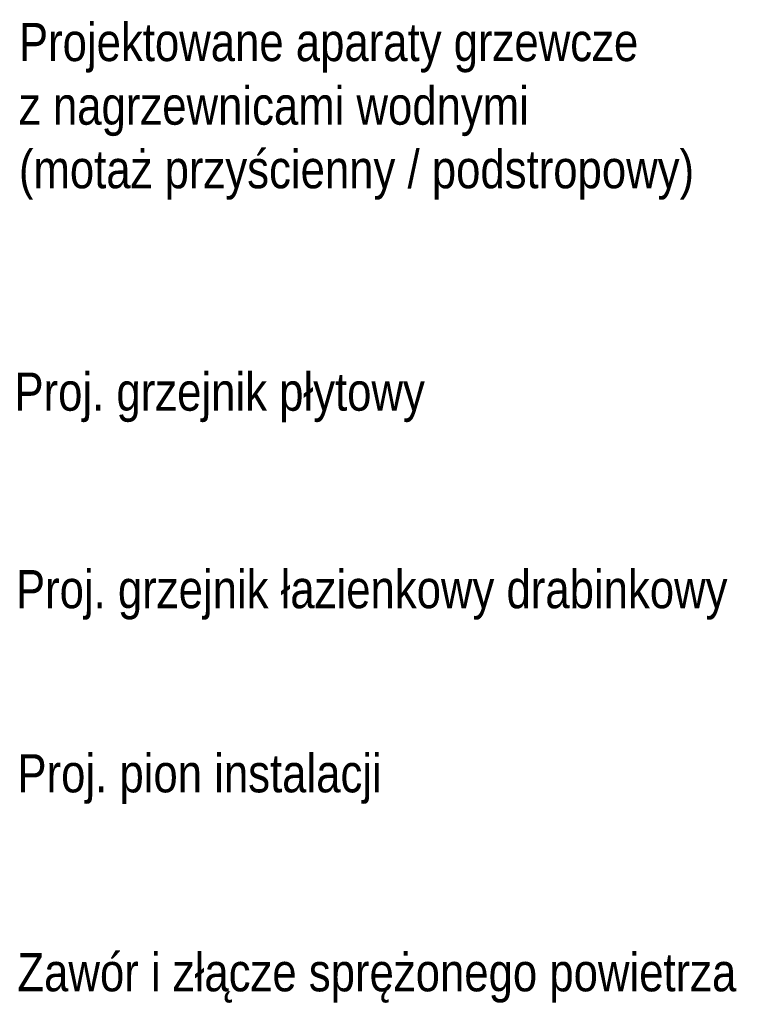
# Model space of a CAD drawing. Header units: millimetres. Extents: x 4946 to 18537, y -10559 to 785.
# Tile 70 of 74: x 8600 to 8832, y -564 to -254. Entities that reach past the tile are written whole.
import ezdxf

# ---------------------------------------------------------------- set-up
doc = ezdxf.new("R2010")
doc.units = ezdxf.units.MM
doc.layers.add('mm_wentylacja_bloki', color=7, linetype='Continuous', lineweight=18)
doc.styles.get("Standard").update_dxf_attribs({"font": 'arial.ttf'})

msp = doc.modelspace()

# ---------------------------------------------------------------- texts
at = {"layer": 'mm_wentylacja_bloki', "char_height": 12, "width": 413.8364, "attachment_point": 2}
for s, insert in [('\\pxql;{\\fArial Narrow|b0|i0|c238|p34;Projektowane aparaty grzewcze \\Pz nagrzewnicami wodnymi \\P(motaż przyścienny / podstropowy)}', (8806.51, -255.35)), ('\\pxql;{\\fArial Narrow|b0|i0|c238|p34;Proj. grzejnik płytowy }', (8805.1, -365.34)), ('\\pxql;{\\fArial Narrow|b0|i0|c238|p34;Proj. grzejnik łazienkowy drabinkowy}', (8805.57, -427.48)), ('\\pxql;{\\fArial Narrow|b0|i0|c238|p34;Proj. pion instalacji }', (8806.04, -485.41)), ('\\pxql;{\\fArial Narrow|b0|i0|c238|p34;Zawór i złącze sprężonego powietrza}', (8806.04, -548.01))]:
    msp.add_mtext(s, dxfattribs=dict(at, insert=insert))

doc.saveas('drawing.dxf')
